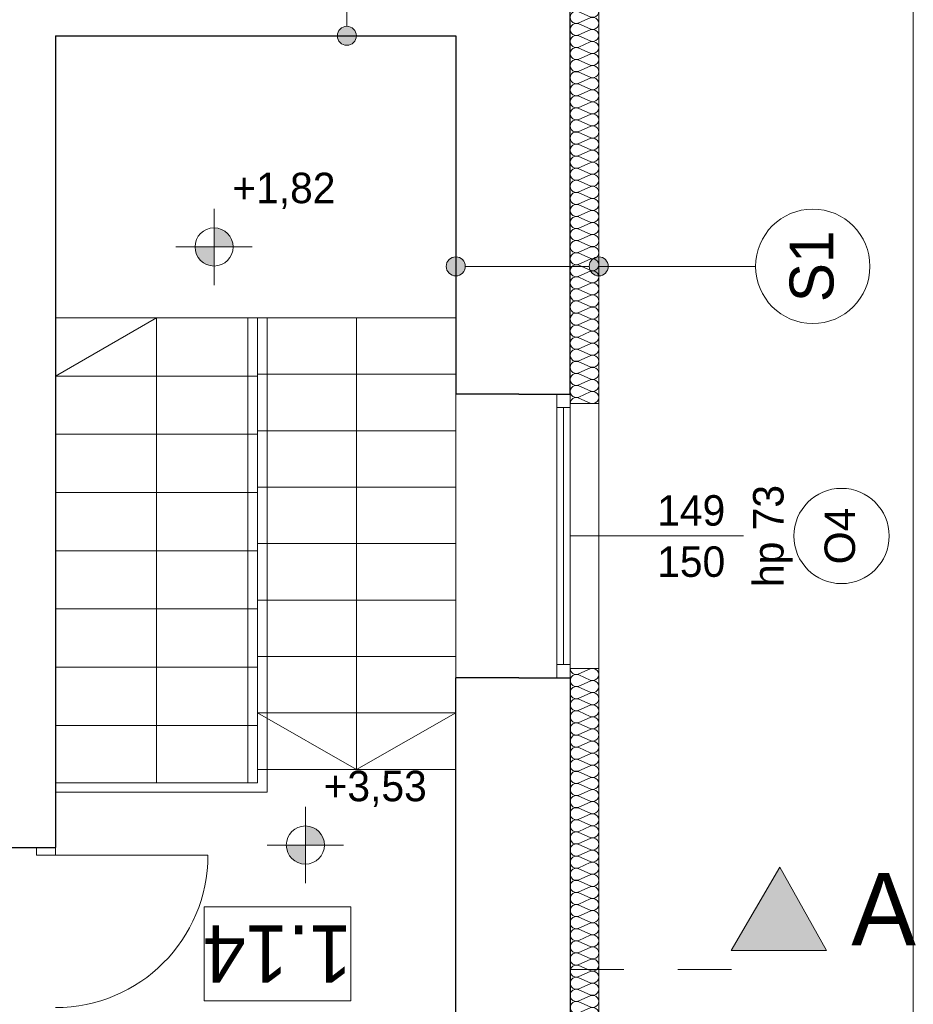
# Model space of a CAD drawing. Extents: x -547885 to -186295, y -25370 to 156194.
# Tile 213 of 256: x -474911 to -470223, y 75255 to 80422. Entities that reach past the tile are written whole.
import ezdxf

# ---------------------------------------------------------------- set-up
doc = ezdxf.new("R2010")
doc.units = 0
doc.header["$MEASUREMENT"] = 0
doc.linetypes.add('Dashed', pattern=[564.444447, 282.222223, -282.222223])
for name, color, linetype in [('Arch ocieplenie', 7, 'Continuous'), ('Arch opisy', 7, 'Continuous'), ('INWENT RZĘDNE', 7, 'Continuous')]:
    doc.layers.add(name, color=color, linetype=linetype)
for name, color, linetype, lineweight, true_color in [('Arch ocieplenie_Nr_Pióra__9', 7, 'Continuous', 9, 0x3dad99), ('Arch opisy okien_Nr_Pióra__9', 7, 'Continuous', 9, 0x3dad99), ('Arch opisy_Nr_Pióra__9', 7, 'Continuous', 9, 0x3dad99), ('Arch wykończenie_Nr_Pióra__3', 7, 'Continuous', 18, 0xff6600)]:
    doc.layers.add(name, color=color, linetype=linetype, lineweight=lineweight, true_color=true_color)
for name, color, linetype, lineweight in [('Arch opisy_Nr_Pióra__1', 7, 'Continuous', 25), ('Arch opisy_Nr_Pióra__21', 7, 'Continuous', 9), ('ARCH TABELA_Nr_Pióra__21', 7, 'Continuous', 9), ('INWENT OPISY_Nr_Pióra__21', 7, 'Continuous', 9), ('INWENT OPISY_Nr_Pióra__41', 7, 'Continuous', 15), ('INWENT RZĘDNE_Nr_Pióra__21', 7, 'Continuous', 9), ('INWENT. DRZWI_Nr_Pióra__5', 7, 'Continuous', 13), ('INWENT. OKNA_Nr_Pióra__21', 7, 'Continuous', 9), ('INWENT. OKNA_Nr_Pióra__5', 7, 'Continuous', 13), ('INWENT.ŚCIANY_Nr_Pióra__1', 7, 'Continuous', 25), ('INWENT.ŚCIANY_Nr_Pióra__21', 7, 'Continuous', 9), ('Istniejące schody_Nr_Pióra__5', 7, 'Continuous', 13)]:
    doc.layers.add(name, color=color, linetype=linetype, lineweight=lineweight)
doc.styles.add('GENERATED_STYLE_1', font='txt')
doc.styles.add('GENERATED_STYLE_10', font='arial.ttf')
doc.styles.add('GENERATED_STYLE_4', font='txt')
doc.styles.add('GENERATED_STYLE_7', font='txt')

# ---------------------------------------------------------------- blocks, each defined once
blk = doc.blocks.new('Izolacja cieplna 14_215', base_point=(-472023.3, 80687.6))
at = {"layer": 'Arch ocieplenie_Nr_Pióra__9', "linetype": 'Continuous'}
for p, q in [((-471918, 80685), (-471978.6, 80658.6)), ((-471978.6, 80653.3), (-471918, 80627)), ((-471918, 80621.6), (-471978.6, 80595.3)), ((-471978.6, 80590), (-471918, 80563.6)), ((-471918, 80558.3), (-471978.6, 80532)), ((-471978.6, 80526.6), (-471918, 80500.3)), ((-471918, 80495), (-471978.6, 80468.6)), ((-471978.6, 80463.3), (-471918, 80437)), ((-471918, 80431.6), (-471978.6, 80405.3)), ((-471978.6, 80400), (-471918, 80373.6)), ((-471918, 80368.3), (-471978.6, 80342)), ((-471978.6, 80336.6), (-471918, 80310.3)), ((-471918, 80305), (-471978.6, 80278.6)), ((-471978.6, 80273.3), (-471918, 80247)), ((-471918, 80241.6), (-471978.6, 80215.3)), ((-471978.6, 80210), (-471918, 80183.6)), ((-471918, 80178.3), (-471978.6, 80152)), ((-471978.6, 80146.6), (-471918, 80120.3)), ((-471918, 80115), (-471978.6, 80088.6)), ((-471978.6, 80083.3), (-471918, 80057)), ((-471918, 80051.6), (-471978.6, 80025.3)), ((-471978.6, 80020), (-471918, 79993.6)), ((-471918, 79988.3), (-471978.6, 79962)), ((-471978.6, 79956.6), (-471918, 79930.3)), ((-471918, 79925), (-471978.6, 79898.6)), ((-471978.6, 79893.3), (-471918, 79867)), ((-471918, 79861.6), (-471978.6, 79835.3)), ((-471978.6, 79830), (-471918, 79803.6)), ((-471918, 79798.3), (-471978.6, 79772)), ((-471978.6, 79766.6), (-471918, 79740.3)), ((-471918, 79735), (-471978.6, 79708.6)), ((-471978.6, 79703.3), (-471918, 79677)), ((-471918, 79671.6), (-471978.6, 79645.3)), ((-471978.6, 79640), (-471918, 79613.6)), ((-471918, 79608.3), (-471978.6, 79582)), ((-471978.6, 79576.6), (-471918, 79550.3)), ((-471918, 79545), (-471978.6, 79518.6)), ((-471978.6, 79513.3), (-471918, 79487)), ((-471918, 79481.6), (-471978.6, 79455.3)), ((-471978.6, 79450), (-471918, 79423.6)), ((-471918, 79418.3), (-471978.6, 79392)), ((-471978.6, 79386.6), (-471918, 79360.3)), ((-471918, 79355), (-471978.6, 79328.6)), ((-471978.6, 79323.3), (-471918, 79297)), ((-471918, 79291.6), (-471978.6, 79265.3)), ((-471978.6, 79260), (-471918, 79233.6)), ((-471918, 79228.3), (-471978.6, 79202)), ((-471978.6, 79196.6), (-471918, 79170.3)), ((-471918, 79165), (-471978.6, 79138.6)), ((-471978.6, 79133.3), (-471918, 79107)), ((-471918, 79101.6), (-471978.6, 79075.3)), ((-471978.6, 79070), (-471918, 79043.6)), ((-471918, 79038.3), (-471978.6, 79012)), ((-471978.6, 79006.6), (-471918, 78980.3)), ((-471918, 78975), (-471978.6, 78948.6)), ((-471978.6, 78943.3), (-471918, 78917)), ((-471918, 78911.6), (-471978.6, 78885.3)), ((-471978.6, 78880), (-471918, 78853.6)), ((-471918, 78848.3), (-471978.6, 78822)), ((-471978.6, 78816.6), (-471918, 78790.3)), ((-471918, 78785), (-471978.6, 78758.6)), ((-471978.6, 78753.3), (-471918, 78727)), ((-471918, 78721.6), (-471978.6, 78695.3)), ((-471978.6, 78690), (-471918, 78663.6)), ((-471918, 78658.3), (-471978.6, 78632)), ((-471978.6, 78626.6), (-471918, 78600.3)), ((-471918, 78595), (-471978.6, 78568.6)), ((-471978.6, 78563.3), (-471918, 78537)), ((-471918, 78531.6), (-471978.6, 78505.3)), ((-471978.6, 78500), (-471918, 78473.6)), ((-471918, 78468.3), (-471978.6, 78442)), ((-471978.6, 78436.6), (-471918, 78410.3))]:
    blk.add_line(p, q, dxfattribs=at)
for centre, start_param, end_param in [((-471991.4, 80624.3), 1.158004, 5.125183), ((-471991.4, 80687.6), 3.141593, 5.125182), ((-471905.2, 80656), 4.299595, 8.266775), ((-471905.2, 80592.6), 4.299595, 8.266775), ((-471991.4, 80561), 1.158004, 5.125183), ((-471905.2, 80529.3), 4.299595, 8.266775), ((-471991.4, 80497.6), 1.158004, 5.125183), ((-471991.4, 80434.3), 1.158004, 5.125183), ((-471905.2, 80466), 4.299595, 8.266775), ((-471991.4, 80371), 1.158004, 5.125183), ((-471905.2, 80402.6), 4.299595, 8.266775), ((-471905.2, 80339.3), 4.299595, 8.266775), ((-471991.4, 80307.6), 1.158004, 5.125183), ((-471905.2, 80276), 4.299595, 8.266775), ((-471991.4, 80244.3), 1.158004, 5.125183), ((-471905.2, 80212.6), 4.299595, 8.266775), ((-471991.4, 80181), 1.158004, 5.125183), ((-471991.4, 80117.6), 1.158004, 5.125183), ((-471905.2, 80149.3), 4.299595, 8.266775), ((-471991.4, 80054.3), 1.158004, 5.125183), ((-471905.2, 80086), 4.299595, 8.266775), ((-471905.2, 80022.6), 4.299595, 8.266775), ((-471991.4, 79991), 1.158004, 5.125183), ((-471905.2, 79959.3), 4.299595, 8.266775), ((-471991.4, 79927.6), 1.158004, 5.125183), ((-471991.4, 79864.3), 1.158004, 5.125183), ((-471905.2, 79896), 4.299595, 8.266775), ((-471991.4, 79801), 1.158004, 5.125183), ((-471905.2, 79832.6), 4.299595, 8.266775), ((-471905.2, 79769.3), 4.299595, 8.266775), ((-471991.4, 79737.6), 1.158004, 5.125183), ((-471905.2, 79706), 4.299595, 8.266775), ((-471991.4, 79674.3), 1.158004, 5.125183), ((-471905.2, 79642.6), 4.299595, 8.266775), ((-471991.4, 79611), 1.158004, 5.125183), ((-471991.4, 79547.6), 1.158004, 5.125183), ((-471905.2, 79579.3), 4.299595, 8.266775), ((-471905.2, 79516), 4.299595, 8.266775), ((-471991.4, 79484.3), 1.158004, 5.125183), ((-471905.2, 79452.6), 4.299595, 8.266775), ((-471991.4, 79421), 1.158004, 5.125183), ((-471905.2, 79389.3), 4.299595, 8.266775), ((-471991.4, 79357.6), 1.158004, 5.125183), ((-471991.4, 79294.3), 1.158004, 5.125183), ((-471905.2, 79326), 4.299595, 8.266775), ((-471991.4, 79231), 1.158004, 5.125183), ((-471905.2, 79262.6), 4.299595, 8.266775), ((-471905.2, 79199.3), 4.299595, 8.266775), ((-471991.4, 79167.6), 1.158004, 5.125183), ((-471905.2, 79136), 4.299595, 8.266775), ((-471991.4, 79104.3), 1.158004, 5.125183), ((-471905.2, 79072.6), 4.299595, 8.266775), ((-471991.4, 79041), 1.158004, 5.125183), ((-471991.4, 78977.6), 1.158004, 5.125183), ((-471905.2, 79009.3), 4.299595, 8.266775), ((-471905.2, 78946), 4.299595, 8.266775), ((-471991.4, 78914.3), 1.158004, 5.125183), ((-471905.2, 78882.6), 4.299595, 8.266775), ((-471991.4, 78851), 1.158004, 5.125183), ((-471905.2, 78819.3), 4.299595, 8.266775), ((-471991.4, 78787.6), 1.158004, 5.125183), ((-471991.4, 78724.3), 1.158004, 5.125183), ((-471905.2, 78756), 4.299595, 8.266775), ((-471991.4, 78661), 1.158004, 5.125183), ((-471905.2, 78692.6), 4.299595, 8.266775), ((-471905.2, 78629.3), 4.299595, 8.266775), ((-471991.4, 78597.6), 1.158004, 5.125183), ((-471905.2, 78566), 4.299595, 8.266775), ((-471991.4, 78534.3), 1.158004, 5.125183), ((-471991.4, 78471), 1.158004, 5.125183), ((-471905.2, 78502.6), 4.299595, 8.266775), ((-471991.4, 78407.6), 1.158004, 3.141593), ((-471905.2, 78439.3), 4.299595, 8.266775)]:
    blk.add_ellipse(centre, major_axis=(31.9, 0), ratio=0.992635, start_param=start_param, end_param=end_param, dxfattribs=at)
blk = doc.blocks.new('Izolacja cieplna 14_216', base_point=(-472023.3, 77017.6))
at = {"layer": 'Arch ocieplenie_Nr_Pióra__9', "linetype": 'Continuous'}
for p, q in [((-471918, 77015), (-471978.6, 76988.5)), ((-471978.6, 76983.2), (-471918, 76956.8)), ((-471918, 76951.4), (-471978.6, 76925)), ((-471978.6, 76919.7), (-471918, 76893.2)), ((-471918, 76887.9), (-471978.6, 76861.5)), ((-471978.6, 76856.1), (-471918, 76829.7)), ((-471918, 76824.3), (-471978.6, 76797.9)), ((-471978.6, 76792.6), (-471918, 76766.1)), ((-471918, 76760.8), (-471978.6, 76734.4)), ((-471978.6, 76729), (-471918, 76702.6)), ((-471918, 76697.3), (-471978.6, 76670.8)), ((-471978.6, 76665.5), (-471918, 76639.1)), ((-471918, 76633.7), (-471978.6, 76607.3)), ((-471978.6, 76602), (-471918, 76575.5)), ((-471918, 76570.2), (-471978.6, 76543.8)), ((-471978.6, 76538.4), (-471918, 76512)), ((-471918, 76506.7), (-471978.6, 76480.2)), ((-471978.6, 76474.9), (-471918, 76448.5)), ((-471918, 76443.1), (-471978.6, 76416.7)), ((-471978.6, 76411.3), (-471918, 76384.9)), ((-471918, 76379.6), (-471978.6, 76353.1)), ((-471978.6, 76347.8), (-471918, 76321.4)), ((-471918, 76316), (-471978.6, 76289.6)), ((-471978.6, 76284.3), (-471918, 76257.8)), ((-471918, 76252.5), (-471978.6, 76226.1)), ((-471978.6, 76220.7), (-471918, 76194.3)), ((-471918, 76189), (-471978.6, 76162.5)), ((-471978.6, 76157.2), (-471918, 76130.8)), ((-471918, 76125.4), (-471978.6, 76099)), ((-471978.6, 76093.7), (-471918, 76067.2)), ((-471918, 76061.9), (-471978.6, 76035.5)), ((-471978.6, 76030.1), (-471918, 76003.7)), ((-471918, 75998.3), (-471978.6, 75971.9)), ((-471978.6, 75966.6), (-471918, 75940.1)), ((-471918, 75934.8), (-471978.6, 75908.4)), ((-471978.6, 75903), (-471918, 75876.6)), ((-471918, 75871.3), (-471978.6, 75844.8)), ((-471978.6, 75839.5), (-471918, 75813.1)), ((-471918, 75807.7), (-471978.6, 75781.3)), ((-471978.6, 75776), (-471918, 75749.5)), ((-471918, 75744.2), (-471978.6, 75717.8)), ((-471978.6, 75712.4), (-471918, 75686)), ((-471918, 75680.7), (-471978.6, 75654.2)), ((-471978.6, 75648.9), (-471918, 75622.5)), ((-471918, 75617.1), (-471978.6, 75590.7)), ((-471978.6, 75585.3), (-471918, 75558.9)), ((-471918, 75553.6), (-471978.6, 75527.1)), ((-471978.6, 75521.8), (-471918, 75495.4)), ((-471918, 75490), (-471978.6, 75463.6)), ((-471978.6, 75458.3), (-471918, 75431.8)), ((-471918, 75426.5), (-471978.6, 75400.1)), ((-471978.6, 75394.7), (-471918, 75368.3)), ((-471918, 75363), (-471978.6, 75336.5)), ((-471978.6, 75331.2), (-471918, 75304.8)), ((-471918, 75299.4), (-471978.6, 75273)), ((-471978.6, 75267.7), (-471918, 75241.2)), ((-471918, 75235.9), (-471978.6, 75209.5)), ((-471978.6, 75204.1), (-471918, 75177.7)), ((-471918, 75172.3), (-471978.6, 75145.9)), ((-471978.6, 75140.6), (-471918, 75114.1)), ((-471918, 75108.8), (-471978.6, 75082.4)), ((-471978.6, 75077), (-471918, 75050.6)), ((-471918, 75045.3), (-471978.6, 75018.8)), ((-471978.6, 75013.5), (-471918, 74987.1)), ((-471918, 74981.7), (-471978.6, 74955.3)), ((-471978.6, 74950), (-471918, 74923.5)), ((-471918, 74918.2), (-471978.6, 74891.8)), ((-471978.6, 74886.4), (-471918, 74860)), ((-471918, 74854.7), (-471978.6, 74828.2)), ((-471978.6, 74822.9), (-471918, 74796.5)), ((-471918, 74791.1), (-471978.6, 74764.7)), ((-471978.6, 74759.3), (-471918, 74732.9)), ((-471918, 74727.6), (-471978.6, 74701.1)), ((-471978.6, 74695.8), (-471918, 74669.4)), ((-471918, 74664), (-471978.6, 74637.6)), ((-471978.6, 74632.3), (-471918, 74605.8)), ((-471918, 74600.5), (-471978.6, 74574.1)), ((-471978.6, 74568.7), (-471918, 74542.3)), ((-471918, 74537), (-471978.6, 74510.5)), ((-471978.6, 74505.2), (-471918, 74478.8)), ((-471918, 74473.4), (-471978.6, 74447)), ((-471978.6, 74441.7), (-471918, 74415.2)), ((-471918, 74409.9), (-471978.6, 74383.5)), ((-471978.6, 74378.1), (-471918, 74351.7)), ((-471918, 74346.3), (-471978.6, 74319.9)), ((-471978.6, 74314.6), (-471918, 74288.1)), ((-471918, 74282.8), (-471978.6, 74256.4)), ((-471978.6, 74251), (-471918, 74224.6)), ((-471918, 74219.3), (-471978.6, 74192.8)), ((-471978.6, 74187.5), (-471918, 74161.1)), ((-471918, 74155.7), (-471978.6, 74129.3)), ((-471978.6, 74124), (-471918, 74097.5)), ((-471918, 74092.2), (-471978.6, 74065.8)), ((-471978.6, 74060.4), (-471918, 74034)), ((-471918, 74028.7), (-471978.6, 74002.2)), ((-471978.6, 73996.9), (-471918, 73970.5)), ((-471918, 73965.1), (-471978.6, 73938.7)), ((-471978.6, 73933.3), (-471918, 73906.9)), ((-471918, 73901.6), (-471978.6, 73875.1)), ((-471978.6, 73869.8), (-471918, 73843.4)), ((-471918, 73838), (-471978.6, 73811.6)), ((-471978.6, 73806.3), (-471918, 73779.8)), ((-471918, 73774.5), (-471978.6, 73748.1)), ((-471978.6, 73742.7), (-471918, 73716.3)), ((-471918, 73711), (-471978.6, 73684.5)), ((-471978.6, 73679.2), (-471918, 73652.8)), ((-471918, 73647.4), (-471978.6, 73621)), ((-471978.6, 73615.7), (-471918, 73589.2)), ((-471918, 73583.9), (-471978.6, 73557.5)), ((-471978.6, 73552.1), (-471918, 73525.7)), ((-471918, 73520.3), (-471978.6, 73493.9)), ((-471978.6, 73488.6), (-471918, 73462.1)), ((-471918, 73456.8), (-471978.6, 73430.4)), ((-471978.6, 73425), (-471918, 73398.6)), ((-471918, 73393.3), (-471978.6, 73366.8)), ((-471978.6, 73361.5), (-471918, 73335.1)), ((-471918, 73329.7), (-471978.6, 73303.3)), ((-471978.6, 73298), (-471918, 73271.5)), ((-471918, 73266.2), (-471978.6, 73239.8)), ((-471978.6, 73234.4), (-471918, 73208)), ((-471918, 73202.7), (-471978.6, 73176.2)), ((-471978.6, 73170.9), (-471918, 73144.5)), ((-471918, 73139.1), (-471978.6, 73112.7)), ((-471978.6, 73107.3), (-471918, 73080.9)), ((-471918, 73075.6), (-471978.6, 73049.1)), ((-471978.6, 73043.8), (-471918, 73017.4)), ((-471918, 73012), (-471978.6, 72985.6)), ((-471978.6, 72980.3), (-471918, 72953.8)), ((-471918, 72948.5), (-471978.6, 72922.1)), ((-471978.6, 72916.7), (-471918, 72890.3))]:
    blk.add_line(p, q, dxfattribs=at)
for centre, start_param, end_param in [((-471991.4, 76954.1), 1.158004, 5.125183), ((-471991.4, 77017.6), 3.141593, 5.125182), ((-471905.2, 76985.9), 4.299595, 8.266775), ((-471905.2, 76922.3), 4.299595, 8.266775), ((-471991.4, 76890.6), 1.158004, 5.125183), ((-471905.2, 76858.8), 4.299595, 8.266775), ((-471991.4, 76827), 1.158004, 5.125183), ((-471991.4, 76763.5), 1.158004, 5.125183), ((-471905.2, 76795.2), 4.299595, 8.266775), ((-471991.4, 76699.9), 1.158004, 5.125183), ((-471905.2, 76731.7), 4.299595, 8.266775), ((-471905.2, 76668.2), 4.299595, 8.266775), ((-471991.4, 76636.4), 1.158004, 5.125183), ((-471905.2, 76604.6), 4.299595, 8.266775), ((-471991.4, 76572.9), 1.158004, 5.125183), ((-471905.2, 76541.1), 4.299595, 8.266775), ((-471991.4, 76509.3), 1.158004, 5.125183), ((-471991.4, 76445.8), 1.158004, 5.125183), ((-471905.2, 76477.6), 4.299595, 8.266775), ((-471905.2, 76414), 4.299595, 8.266775), ((-471991.4, 76382.2), 1.158004, 5.125183), ((-471905.2, 76350.5), 4.299595, 8.266775), ((-471991.4, 76318.7), 1.158004, 5.125183), ((-471905.2, 76286.9), 4.299595, 8.266775), ((-471991.4, 76255.2), 1.158004, 5.125183), ((-471991.4, 76191.6), 1.158004, 5.125183), ((-471905.2, 76223.4), 4.299595, 8.266775), ((-471991.4, 76128.1), 1.158004, 5.125183), ((-471905.2, 76159.9), 4.299595, 8.266775), ((-471905.2, 76096.3), 4.299595, 8.266775), ((-471991.4, 76064.6), 1.158004, 5.125183), ((-471905.2, 76032.8), 4.299595, 8.266775), ((-471991.4, 76001), 1.158004, 5.125183), ((-471991.4, 75937.5), 1.158004, 5.125183), ((-471905.2, 75969.2), 4.299595, 8.266775), ((-471991.4, 75873.9), 1.158004, 5.125183), ((-471905.2, 75905.7), 4.299595, 8.266775), ((-471905.2, 75842.2), 4.299595, 8.266775), ((-471991.4, 75810.4), 1.158004, 5.125183), ((-471905.2, 75778.6), 4.299595, 8.266775), ((-471991.4, 75746.9), 1.158004, 5.125183), ((-471905.2, 75715.1), 4.299595, 8.266775), ((-471991.4, 75683.3), 1.158004, 5.125183), ((-471991.4, 75619.8), 1.158004, 5.125183), ((-471905.2, 75651.6), 4.299595, 8.266775), ((-471905.2, 75588), 4.299595, 8.266775), ((-471991.4, 75556.2), 1.158004, 5.125183), ((-471905.2, 75524.5), 4.299595, 8.266775), ((-471991.4, 75492.7), 1.158004, 5.125183), ((-471905.2, 75460.9), 4.299595, 8.266775), ((-471991.4, 75429.2), 1.158004, 5.125183), ((-471991.4, 75365.6), 1.158004, 5.125183), ((-471905.2, 75397.4), 4.299595, 8.266775), ((-471991.4, 75302.1), 1.158004, 5.125183), ((-471905.2, 75333.9), 4.299595, 8.266775), ((-471905.2, 75270.3), 4.299595, 8.266775), ((-471991.4, 75238.6), 1.158004, 5.125183), ((-471905.2, 75206.8), 4.299595, 8.266775), ((-471991.4, 75175), 1.158004, 5.125183), ((-471991.4, 75111.5), 1.158004, 5.125183), ((-471905.2, 75143.2), 4.299595, 8.266775), ((-471991.4, 75047.9), 1.158004, 5.125183), ((-471905.2, 75079.7), 4.299595, 8.266775), ((-471905.2, 75016.2), 4.299595, 8.266775), ((-471991.4, 74984.4), 1.158004, 5.125183), ((-471905.2, 74952.6), 4.299595, 8.266775), ((-471991.4, 74920.9), 1.158004, 5.125183), ((-471905.2, 74889.1), 4.299595, 8.266775), ((-471991.4, 74857.3), 1.158004, 5.125183), ((-471991.4, 74793.8), 1.158004, 5.125183), ((-471905.2, 74825.6), 4.299595, 8.266775), ((-471905.2, 74762), 4.299595, 8.266775), ((-471991.4, 74730.2), 1.158004, 5.125183), ((-471905.2, 74698.5), 4.299595, 8.266775), ((-471991.4, 74666.7), 1.158004, 5.125183), ((-471905.2, 74634.9), 4.299595, 8.266775), ((-471991.4, 74603.2), 1.158004, 5.125183), ((-471991.4, 74539.6), 1.158004, 5.125183), ((-471905.2, 74571.4), 4.299595, 8.266775), ((-471991.4, 74476.1), 1.158004, 5.125183), ((-471905.2, 74507.9), 4.299595, 8.266775), ((-471905.2, 74444.3), 4.299595, 8.266775), ((-471991.4, 74412.6), 1.158004, 5.125183), ((-471905.2, 74380.8), 4.299595, 8.266775), ((-471991.4, 74349), 1.158004, 5.125183), ((-471991.4, 74285.5), 1.158004, 5.125183), ((-471905.2, 74317.2), 4.299595, 8.266775), ((-471991.4, 74221.9), 1.158004, 5.125183), ((-471905.2, 74253.7), 4.299595, 8.266775), ((-471905.2, 74190.2), 4.299595, 8.266775), ((-471991.4, 74158.4), 1.158004, 5.125183), ((-471905.2, 74126.6), 4.299595, 8.266775), ((-471991.4, 74094.9), 1.158004, 5.125183), ((-471905.2, 74063.1), 4.299595, 8.266775), ((-471991.4, 74031.3), 1.158004, 5.125183), ((-471991.4, 73967.8), 1.158004, 5.125183), ((-471905.2, 73999.6), 4.299595, 8.266775), ((-471905.2, 73936), 4.299595, 8.266775), ((-471991.4, 73904.2), 1.158004, 5.125183), ((-471905.2, 73872.5), 4.299595, 8.266775), ((-471991.4, 73840.7), 1.158004, 5.125183), ((-471905.2, 73808.9), 4.299595, 8.266775), ((-471991.4, 73777.2), 1.158004, 5.125183), ((-471991.4, 73713.6), 1.158004, 5.125183), ((-471905.2, 73745.4), 4.299595, 8.266775), ((-471991.4, 73650.1), 1.158004, 5.125183), ((-471905.2, 73681.9), 4.299595, 8.266775), ((-471905.2, 73618.3), 4.299595, 8.266775), ((-471991.4, 73586.6), 1.158004, 5.125183), ((-471905.2, 73554.8), 4.299595, 8.266775), ((-471991.4, 73523), 1.158004, 5.125183), ((-471991.4, 73459.5), 1.158004, 5.125183), ((-471905.2, 73491.2), 4.299595, 8.266775), ((-471991.4, 73395.9), 1.158004, 5.125183), ((-471905.2, 73427.7), 4.299595, 8.266775), ((-471905.2, 73364.2), 4.299595, 8.266775), ((-471991.4, 73332.4), 1.158004, 5.125183), ((-471905.2, 73300.6), 4.299595, 8.266775), ((-471991.4, 73268.9), 1.158004, 5.125183), ((-471905.2, 73237.1), 4.299595, 8.266775), ((-471991.4, 73205.3), 1.158004, 5.125183), ((-471991.4, 73141.8), 1.158004, 5.125183), ((-471905.2, 73173.6), 4.299595, 8.266775), ((-471905.2, 73110), 4.299595, 8.266775), ((-471991.4, 73078.2), 1.158004, 5.125183), ((-471905.2, 73046.5), 4.299595, 8.266775), ((-471991.4, 73014.7), 1.158004, 5.125183), ((-471905.2, 72982.9), 4.299595, 8.266775), ((-471991.4, 72951.2), 1.158004, 5.125183), ((-471991.4, 72887.6), 1.158004, 3.141593), ((-471905.2, 72919.4), 4.299595, 8.266775)]:
    blk.add_ellipse(centre, major_axis=(31.9, 0), ratio=0.995847, start_param=start_param, end_param=end_param, dxfattribs=at)
blk = doc.blocks.new('Koty wysokościowe_44', base_point=(-473891.2, 79229.3))
at = {"layer": 'INWENT RZĘDNE_Nr_Pióra__21', "linetype": 'Continuous'}
for points in [[(-473891.2, 79229.3), (-473791.2, 79229.3), (-473798.8, 79267.6), (-473820.5, 79300), (-473852.9, 79321.7), (-473891.2, 79329.3)], [(-473891.2, 79229.3), (-473991.2, 79229.3), (-473983.6, 79191), (-473961.9, 79158.6), (-473929.5, 79136.9), (-473891.2, 79129.3)]]:
    blk.add_hatch(color=256, dxfattribs=at).paths.add_polyline_path(points, flags=0)
for p, q in [((-473891.2, 79029.3), (-473891.2, 79429.3)), ((-474091.2, 79229.3), (-473691.2, 79229.3))]:
    blk.add_line(p, q, dxfattribs=at)
blk.add_circle((-473891.2, 79229.3), 100, dxfattribs=at)
at = {"layer": 'INWENT RZĘDNE_Nr_Pióra__21', "insert": (-473795.9, 79429.3), "char_height": 160, "attachment_point": 7, "style": 'GENERATED_STYLE_4'}
blk.add_mtext('{+1,82}', dxfattribs=at)
blk = doc.blocks.new('Koty wysokościowe_45', base_point=(-473412.2, 76090.9))
at = {"layer": 'INWENT RZĘDNE_Nr_Pióra__21', "linetype": 'Continuous'}
for points in [[(-473412.2, 76090.9), (-473312.2, 76090.9), (-473319.8, 76129.2), (-473341.5, 76161.6), (-473373.9, 76183.3), (-473412.2, 76190.9)], [(-473412.2, 76090.9), (-473512.2, 76090.9), (-473504.6, 76052.6), (-473482.9, 76020.2), (-473450.5, 75998.5), (-473412.2, 75990.9)]]:
    blk.add_hatch(color=256, dxfattribs=at).paths.add_polyline_path(points, flags=0)
for p, q in [((-473412.2, 75890.9), (-473412.2, 76290.9)), ((-473612.2, 76090.9), (-473212.2, 76090.9))]:
    blk.add_line(p, q, dxfattribs=at)
blk.add_circle((-473412.2, 76090.9), 100, dxfattribs=at)
at = {"layer": 'INWENT RZĘDNE_Nr_Pióra__21', "insert": (-473316.9, 76290.9), "char_height": 160, "attachment_point": 7, "style": 'GENERATED_STYLE_4'}
blk.add_mtext('{+3,53}', dxfattribs=at)
blk = doc.blocks.new('Linia_150', base_point=(-473194.6, 80337.6))
at = {"layer": 'Arch opisy_Nr_Pióra__21', "linetype": 'Continuous'}
for points in [[(-473144.6, 81087.6), (-473148.4, 81106.8), (-473159.3, 81123), (-473175.5, 81133.8), (-473194.6, 81137.6), (-473213.7, 81133.8), (-473230, 81123), (-473240.8, 81106.8), (-473244.6, 81087.6), (-473240.8, 81068.5), (-473230, 81052.3), (-473213.7, 81041.4), (-473194.6, 81037.6), (-473175.5, 81041.4), (-473159.3, 81052.3), (-473148.4, 81068.5)], [(-473144.6, 80337.6), (-473148.4, 80356.8), (-473159.3, 80373), (-473175.5, 80383.8), (-473194.6, 80387.6), (-473213.7, 80383.8), (-473230, 80373), (-473240.8, 80356.8), (-473244.6, 80337.6), (-473240.8, 80318.5), (-473230, 80302.3), (-473213.7, 80291.4), (-473194.6, 80287.6), (-473175.5, 80291.4), (-473159.3, 80302.3), (-473148.4, 80318.5)]]:
    blk.add_hatch(color=256, dxfattribs=at).paths.add_polyline_path(points, flags=0)
blk.add_line((-473194.6, 80387.6), (-473194.6, 81037.6), dxfattribs=at)
for centre in [(-473194.6, 81087.6), (-473194.6, 80337.6)]:
    blk.add_circle(centre, 50, dxfattribs=at)
blk = doc.blocks.new('Linia_152', base_point=(-471873.3, 79127.7))
at = {"layer": 'Arch opisy_Nr_Pióra__21', "linetype": 'Continuous'}
blk.add_line((-471873.3, 79127.7), (-471050.7, 79127.7), dxfattribs=at)
blk.add_circle((-470750.7, 79127.7), 300, dxfattribs=at)
blk = doc.blocks.new('Linia_153', base_point=(-472623.3, 79127.7))
at = {"layer": 'Arch opisy_Nr_Pióra__21', "linetype": 'Continuous'}
for points in [[(-472573.3, 79127.7), (-472577.1, 79146.8), (-472588, 79163), (-472604.2, 79173.9), (-472623.3, 79177.7), (-472642.5, 79173.9), (-472658.7, 79163), (-472669.5, 79146.8), (-472673.3, 79127.7), (-472669.5, 79108.6), (-472658.7, 79092.3), (-472642.5, 79081.5), (-472623.3, 79077.7), (-472604.2, 79081.5), (-472588, 79092.3), (-472577.1, 79108.6)], [(-471823.3, 79127.7), (-471827.1, 79146.8), (-471838, 79163), (-471854.2, 79173.9), (-471873.3, 79177.7), (-471892.5, 79173.9), (-471908.7, 79163), (-471919.5, 79146.8), (-471923.3, 79127.7), (-471919.5, 79108.6), (-471908.7, 79092.3), (-471892.5, 79081.5), (-471873.3, 79077.7), (-471854.2, 79081.5), (-471838, 79092.3), (-471827.1, 79108.6)]]:
    blk.add_hatch(color=256, dxfattribs=at).paths.add_polyline_path(points, flags=0)
blk.add_line((-472573.3, 79127.7), (-471923.3, 79127.7), dxfattribs=at)
for centre in [(-472623.3, 79127.7), (-471873.3, 79127.7)]:
    blk.add_circle(centre, 50, dxfattribs=at)

msp = doc.modelspace()

# ---------------------------------------------------------------- hatches: boundary and pattern name
at = {"layer": 'INWENT OPISY_Nr_Pióra__21', "linetype": 'Continuous'}
msp.add_hatch(color=256, dxfattribs=at).paths.add_polyline_path([(-470923.3, 75973.9), (-470679, 75537.6), (-471179, 75537.6)], flags=0)

# ---------------------------------------------------------------- linework, layer by layer
at = {"layer": 'Arch opisy_Nr_Pióra__9', "linetype": 'Continuous'}
msp.add_circle((-470599.8, 77712.6), 250, dxfattribs=at)
at = {"layer": 'ARCH TABELA_Nr_Pióra__21', "linetype": 'Continuous'}
msp.add_line((-470223.3, 83694.2), (-470223.3, 55244.2), dxfattribs=at)
at = {"layer": 'Arch wykończenie_Nr_Pióra__3', "linetype": 'Continuous'}
for p, q in [((-471873.3, 78407.6), (-471873.3, 81087.6)), ((-472023.3, 78407.6), (-471873.3, 78407.6)), ((-472023.3, 77017.6), (-471873.3, 77017.6)), ((-471873.3, 77017.6), (-471873.3, 72887.6))]:
    msp.add_line(p, q, dxfattribs=at)
at = {"layer": 'INWENT OPISY_Nr_Pióra__41', "linetype": 'Continuous'}
for p, q in [((-470923.3, 75973.9), (-471179, 75537.6)), ((-470679, 75537.6), (-470923.3, 75973.9)), ((-470679, 75537.6), (-471179, 75537.6))]:
    msp.add_line(p, q, dxfattribs=at)
at = {"layer": 'INWENT OPISY_Nr_Pióra__41', "linetype": 'Dashed'}
msp.add_line((-472023.3, 75437.6), (-470923.3, 75437.6), dxfattribs=at)
at = {"layer": 'INWENT. DRZWI_Nr_Pióra__5', "linetype": 'Continuous'}
for p, q in [((-474823.3, 76037.6), (-474823.3, 76077.6)), ((-474723.3, 76077.6), (-474723.3, 76037.6)), ((-474723.3, 76037.6), (-474823.3, 76037.6)), ((-474723.3, 76037.6), (-473923.3, 76037.6))]:
    msp.add_line(p, q, dxfattribs=at)
msp.add_arc((-474723.3, 76037.6), 800, 270, 0, dxfattribs=at)
at = {"layer": 'INWENT. OKNA_Nr_Pióra__5', "linetype": 'Continuous'}
for p, q in [((-472093.3, 76967.6), (-472093.3, 78457.6)), ((-472023.3, 76967.6), (-472023.3, 78457.6)), ((-472023.3, 78387.6), (-472093.3, 78387.6)), ((-472058.3, 78387.6), (-472058.3, 77037.6)), ((-472023.3, 77712.6), (-471113.3, 77712.6)), ((-472023.3, 77037.6), (-472093.3, 77037.6))]:
    msp.add_line(p, q, dxfattribs=at)
at = {"layer": 'INWENT.ŚCIANY_Nr_Pióra__1', "linetype": 'Continuous'}
for p, q in [((-472023.3, 78457.6), (-472023.3, 80937.6)), ((-474723.3, 80337.6), (-474723.3, 76077.6)), ((-474723.3, 80337.6), (-472623.3, 80337.6)), ((-472623.3, 80337.6), (-472623.3, 78457.6)), ((-472293.3, 78457.6), (-472623.3, 78457.6)), ((-472293.3, 78457.6), (-472023.3, 78457.6)), ((-472293.3, 76967.6), (-472623.3, 76967.6)), ((-472623.3, 73267.6), (-472623.3, 76967.6)), ((-472293.3, 76967.6), (-472023.3, 76967.6)), ((-472023.3, 76967.6), (-472023.3, 72937.6)), ((-474998.3, 76077.6), (-474723.3, 76077.6))]:
    msp.add_line(p, q, dxfattribs=at)
at = {"layer": 'INWENT.ŚCIANY_Nr_Pióra__21', "linetype": 'Continuous'}
for p, q in [((-472623.3, 78457.6), (-472623.3, 76967.6)), ((-471873.3, 77017.6), (-471873.3, 78407.6))]:
    msp.add_line(p, q, dxfattribs=at)
at = {"layer": 'Istniejące schody_Nr_Pióra__5', "linetype": 'Continuous'}
for p, q in [((-474723.3, 78857.6), (-473663.3, 78857.6)), ((-474193.3, 78857.6), (-474723.3, 78552.1)), ((-474193.3, 76417.6), (-474193.3, 78857.6)), ((-473713.3, 76417.6), (-473713.3, 78857.6)), ((-473663.3, 76417.6), (-473663.3, 78857.6)), ((-473663.3, 78857.6), (-472623.3, 78857.6)), ((-473613.3, 76367.6), (-473613.3, 78857.6)), ((-473143.3, 78857.6), (-473143.3, 76487.6)), ((-474723.3, 78552.1), (-473663.3, 78552.1)), ((-473663.3, 78561.4), (-472623.3, 78561.4)), ((-474723.3, 78246.5), (-473663.3, 78246.5)), ((-473663.3, 78265.1), (-472623.3, 78265.1)), ((-474723.3, 77941), (-473663.3, 77941)), ((-473663.3, 77968.9), (-472623.3, 77968.9)), ((-473663.3, 77672.6), (-472623.3, 77672.6)), ((-474723.3, 77635.4), (-473663.3, 77635.4)), ((-473663.3, 77376.4), (-472623.3, 77376.4)), ((-474723.3, 77329.9), (-473663.3, 77329.9)), ((-473663.3, 77080.1), (-472623.3, 77080.1)), ((-474723.3, 77024.3), (-473663.3, 77024.3)), ((-473663.3, 76783.9), (-472623.3, 76783.9)), ((-473143.3, 76487.6), (-473663.3, 76783.9)), ((-473143.3, 76487.6), (-472623.3, 76783.9)), ((-474723.3, 76718.7), (-473663.3, 76718.7)), ((-473663.3, 76487.6), (-472623.3, 76487.6)), ((-474723.3, 76417.6), (-473663.3, 76417.6)), ((-474723.3, 76367.6), (-473613.3, 76367.6))]:
    msp.add_line(p, q, dxfattribs=at)

# ---------------------------------------------------------------- block references
at = {"layer": 'Arch ocieplenie', "color": 104, "linetype": 'Continuous', "lineweight": 13, "true_color": 0x029e21}
for name, p in [('Izolacja cieplna 14_215', (-472023.3, 80687.6)), ('Izolacja cieplna 14_216', (-472023.3, 77017.6))]:
    msp.add_blockref(name, p, dxfattribs=at)
at = {"layer": 'Arch opisy', "linetype": 'Continuous'}
for name, p in [('Linia_150', (-473194.6, 80337.6)), ('Linia_152', (-471873.3, 79127.7)), ('Linia_153', (-472623.3, 79127.7))]:
    msp.add_blockref(name, p, dxfattribs=at)
at = {"layer": 'INWENT RZĘDNE'}
for name, p in [('Koty wysokościowe_44', (-473891.2, 79229.3)), ('Koty wysokościowe_45', (-473412.2, 76090.9))]:
    msp.add_blockref(name, p, dxfattribs=at)

# ---------------------------------------------------------------- texts
at = {"layer": 'Arch opisy okien_Nr_Pióra__9', "linetype": 'Continuous', "insert": (-470688.9, 77712.6), "char_height": 160, "attachment_point": 2, "rotation": 90, "style": 'GENERATED_STYLE_10'}
msp.add_mtext('{O4}', dxfattribs=at)
at = {"layer": 'Arch opisy_Nr_Pióra__1', "linetype": 'Continuous', "insert": (-470872.1, 79127.7), "char_height": 230, "attachment_point": 2, "rotation": 90, "style": 'GENERATED_STYLE_7'}
msp.add_mtext('{S1}', dxfattribs=at)
at = {"layer": 'INWENT OPISY_Nr_Pióra__21', "linetype": 'Continuous', "insert": (-470379, 75944.7), "char_height": 380, "attachment_point": 2, "style": 'GENERATED_STYLE_7'}
msp.add_mtext('{A}', dxfattribs=at)
at = {"layer": 'INWENT. OKNA_Nr_Pióra__21', "linetype": 'Continuous', "insert": (-471064, 77712.6), "char_height": 160, "attachment_point": 2, "rotation": 90, "style": 'GENERATED_STYLE_7'}
msp.add_mtext('{hp 73}', dxfattribs=at)
at = {"layer": 'INWENT. OKNA_Nr_Pióra__21', "linetype": 'Continuous', "insert": (-471388.3, 77926.8), "char_height": 160, "width": 709.227, "attachment_point": 2, "line_spacing_factor": 1.007581, "style": 'GENERATED_STYLE_7'}
msp.add_mtext('{149\\P150}', dxfattribs=at)

# ---------------------------------------------------------------- next in the draw order: wipeouts: each hides what was drawn before it
at = {"linetype": 'Continuous', "ltscale": 1918169.179708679}
msp.add_wipeout([(-473174.4, 75272.4), (-473942.4, 75272.4), (-473942.4, 75766.5), (-473174.4, 75766.5)], dxfattribs=at).dxf.layer = 'INWENT OPISY_Nr_Pióra__21'

# ---------------------------------------------------------------- next in the draw order: linework, layer by layer
at = {"layer": 'INWENT OPISY_Nr_Pióra__21', "linetype": 'Continuous', "flags": 128}
msp.add_lwpolyline([(-473174.4, 75272.4), (-473942.4, 75272.4), (-473942.4, 75766.5), (-473174.4, 75766.5)], close=True, dxfattribs=at)

# ---------------------------------------------------------------- next in the draw order: texts
at = {"layer": 'INWENT OPISY_Nr_Pióra__21', "linetype": 'Continuous', "insert": (-473558.4, 75669.4), "char_height": 300, "attachment_point": 8, "rotation": 180, "style": 'GENERATED_STYLE_1'}
msp.add_mtext('{1.14 }', dxfattribs=at)

doc.saveas('drawing.dxf')
